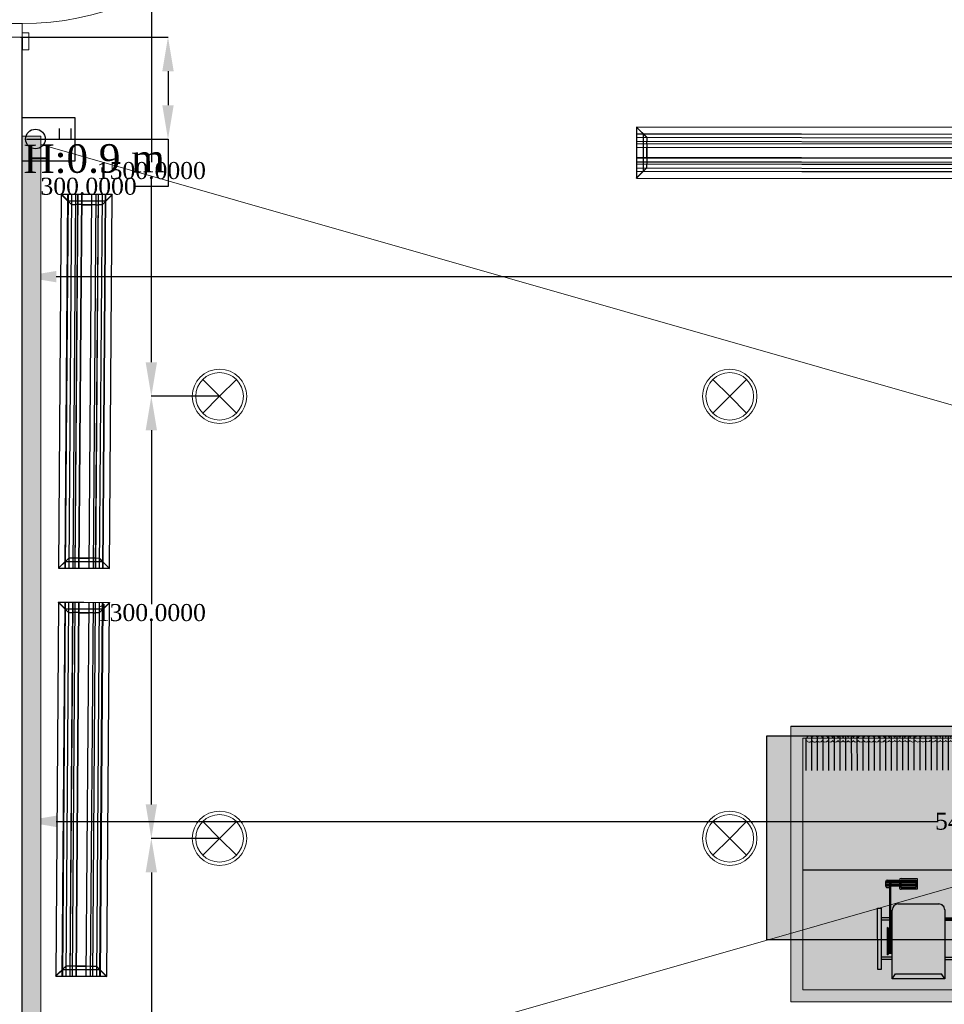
# Model space of a CAD drawing. Header units: millimetres. Extents: x 0 to 88385, y 0 to 41127.
# Tile 152 of 244: x 67449 to 70167, y 28600 to 31496. Entities that reach past the tile are written whole.
import ezdxf

# ---------------------------------------------------------------- set-up
doc = ezdxf.new("R2010")
doc.units = ezdxf.units.MM
doc.header["$MEASUREMENT"] = 0
for name, color, linetype in [('- განათება', 7, 'Continuous'), ('- მექანიკური ნაწილი', 7, 'Continuous'), ('- საშტეფცელო როზეტები', 7, 'Continuous'), ('Edges', 7, 'Continuous'), ('New_Structural - Bearing', 7, 'Continuous')]:
    doc.layers.add(name, color=color, linetype=linetype)
for name, color, linetype, lineweight in [('heating-cooling1', 7, 'Continuous', 0), ('HVAC Room Number', 7, 'Continuous', 0), ('New_2D Drafting - General_Pen_No__1', 7, 'Continuous', 13), ('New_Archicad Doors_Pen_No__1', 7, 'Continuous', 13), ('New_Structural - Bearing_Pen_No__1', 7, 'Continuous', 13)]:
    doc.layers.add(name, color=color, linetype=linetype, lineweight=lineweight)
for name, color, linetype, lineweight, true_color in [('New_2D Drafting - General_Pen_No__166', 7, 'Continuous', 13, 0x97cbff), ('New_Interior - Lamp_Pen_No__77', 7, 'Continuous', 20, 0xffeb28), ('New_Structural - Bearing_Pen_No__5', 7, 'Continuous', 25, 0x40a5ff)]:
    doc.layers.add(name, color=color, linetype=linetype, lineweight=lineweight, true_color=true_color)
doc.styles.get("Standard").update_dxf_attribs({"font": 'sylfaen.ttf'})
doc.dimstyles.get("Standard").update_dxf_attribs({"dimtxt": 0.18, "dimasz": 0.18, "dimexe": 0.18, "dimexo": 0.0625, "dimgap": 0.09, "dimtad": 0, "dimtih": 1, "dimtoh": 1, "dimdec": 4, "dimzin": 0, "dimdsep": 46, "dimtxsty": 'Standard', "dimcen": 0.09, "dimadec": 0, "dimazin": 0, "dimtfac": 1, "dimtdec": 4, "dimtofl": 0, "dimtmove": 0, "dimatfit": 3, "dimfxl": 1, "dimtolj": 1, "dimtzin": 0, "dimarcsym": 0})

# ---------------------------------------------------------------- blocks, each defined once
blk = doc.blocks.new('Door_3')
at = {"layer": 'New_Archicad Doors_Pen_No__1', "color": 7, "linetype": 'Continuous', "lineweight": 13}
for p, q in [((370, 0), (370, 820)), ((370, 820), (410, 820)), ((410, 820), (410, 0)), ((-487, 0), (-487, 19)), ((-487, 19), (-437, 19)), ((-437, 0), (-487, 0)), ((-450, 0), (-487, 0)), ((-450, 0), (-487, 0)), ((-410, 0), (-450, 0)), ((-450, 0), (-450, -115)), ((-450, 0), (-450, -10)), ((-450, 0), (-450, -10)), ((-437, 19), (-437, 0)), ((-410, -115), (-410, 0)), ((410, 0), (370, 0)), ((450, 0), (410, 0)), ((410, 0), (410, -115)), ((437, 19), (487, 19)), ((437, 0), (437, 19)), ((487, 0), (437, 0)), ((450, -115), (450, 0)), ((450, 0), (450, -10)), ((450, 0), (450, -10)), ((450, 0), (487, 0)), ((450, 0), (487, 0)), ((487, 19), (487, 0)), ((-450, -10), (-450, -90)), ((-450, -10), (-450, -90)), ((450, -10), (450, -90)), ((450, -10), (450, -90)), ((-487, -119), (-487, -100)), ((-487, -100), (-437, -100)), ((-450, -100), (-487, -100)), ((-450, -100), (-487, -100)), ((-450, -90), (-450, -100)), ((-450, -90), (-450, -100)), ((-450, -115), (-410, -115)), ((-437, -100), (-437, -119)), ((410, -115), (450, -115)), ((437, -100), (487, -100)), ((437, -119), (437, -100)), ((450, -90), (450, -100)), ((450, -90), (450, -100)), ((450, -100), (487, -100)), ((450, -100), (487, -100)), ((487, -100), (487, -119)), ((-437, -119), (-487, -119)), ((487, -119), (437, -119))]:
    blk.add_line(p, q, dxfattribs=at)
blk.add_arc((410, 0), 820, 90, 180, dxfattribs=at)
blk = doc.blocks.new('Wall_70', base_point=(-16883.8, 22847.1))
at = {"layer": 'New_Structural - Bearing_Pen_No__1', "color": 7, "linetype": 'Continuous', "lineweight": 13}
blk.add_line((-16783.8, 31444.2), (-16793.8, 31444.2), dxfattribs=at)
at = {"layer": 'New_Structural - Bearing_Pen_No__5', "color": 161, "linetype": 'Continuous', "lineweight": 25, "true_color": 0x40a5ff}
blk.add_line((-16783.8, 31444.2), (-16783.8, 31407.2), dxfattribs=at)
at = {"layer": 'New_Structural - Bearing_Pen_No__5', "color": 161, "linetype": 'Continuous', "lineweight": 25, "true_color": 0x40a5ff, "flags": 128}
blk.add_lwpolyline([(-16783.8, 26888), (-16783.8, 31444.2)], dxfattribs=at)
at = {"layer": 'New_Archicad Doors_Pen_No__1', "color": 7, "linetype": 'Continuous', "lineweight": 13, "xscale": -1, "zscale": 1000, "rotation": 270}
blk.add_blockref('Door_3', (-16783.8, 31894.2), dxfattribs=at)
blk = doc.blocks.new('ორკლავიშა ჩამრთველლი იპ 22')
at = {"layer": '- განათება', "color": 6}
for points in [[(0.3, 352.8), (-106, 352.8)], [(0, 97.5), (0.3, 352.8)], [(0.1, 237.8), (-105.7, 237.8)]]:
    blk.add_lwpolyline(points, dxfattribs=at)
blk.add_circle((0, 0), 97.5, dxfattribs=at)
blk = doc.blocks.new('1 იანი ჩარჩო')
at = {"layer": '- განათება', "color": 5}
blk.add_lwpolyline([(-9864.2, 15374.2), (-9735.9, 15374.2), (-9735.9, 15219.2), (-9864.2, 15219.2)], close=True, dxfattribs=at)
blk = doc.blocks.new('lineardiffplan')
at = {"layer": 'Edges'}
for p, q in [((392.8, 274.9), (392.8, 274.6)), ((393.1, 274.9), (392.8, 274.9)), ((422.8, 244.9), (392.8, 274.9)), ((392.8, 274.6), (392.9, 274.5)), ((392.9, 125.2), (392.9, 274.5)), ((412.4, 255), (392.9, 274.5)), ((393.1, 274.9), (393.2, 274.8)), ((393.2, 274.8), (412.7, 255.3)), ((1462.8, 244.9), (1492.8, 274.9)), ((1472.9, 255.3), (1492.4, 274.8)), ((1473.2, 254.9), (1492.8, 274.5)), ((1492.4, 274.8), (1492.5, 274.9)), ((1492.8, 274.9), (1492.5, 274.9)), ((1492.8, 274.5), (1492.8, 274.9)), ((1492.8, 274.5), (1492.8, 274.5)), ((1492.8, 125.4), (1492.8, 274.5)), ((1492.8, 255.3), (392.9, 255.3)), ((392.9, 254.9), (1492.8, 254.9)), ((392.9, 244.9), (1492.8, 244.9)), ((392.9, 233.2), (1492.8, 233.2)), ((392.9, 233), (1492.8, 233)), ((412.4, 144.7), (412.4, 255)), ((412.8, 254.6), (412.4, 255)), ((412.7, 255.3), (413.1, 254.9)), ((412.8, 145.1), (412.8, 254.6)), ((412.8, 254.6), (422.8, 244.6)), ((413.1, 254.9), (423.1, 244.9)), ((422.8, 244.6), (422.8, 244.9)), ((422.8, 244.9), (423.1, 244.9)), ((422.8, 244.6), (422.8, 244.6)), ((422.8, 244.6), (422.8, 233.2)), ((422.8, 233), (422.8, 233.2)), ((422.8, 226.8), (422.8, 233)), ((423.1, 244.9), (423.1, 244.9)), ((1472.5, 254.9), (1462.5, 244.9)), ((1462.5, 244.9), (1462.5, 244.9)), ((1462.5, 244.9), (1462.8, 244.9)), ((1462.8, 244.9), (1462.9, 244.6)), ((1462.8, 244.5), (1462.9, 244.6)), ((1462.8, 233.2), (1462.8, 244.5)), ((1462.8, 233), (1462.8, 233.2)), ((1462.8, 226.8), (1462.8, 233)), ((1462.9, 244.6), (1472.8, 254.5)), ((1472.9, 255.3), (1472.5, 254.9)), ((1472.8, 254.5), (1473.2, 254.9)), ((1472.8, 254.5), (1472.8, 145.3)), ((1473.2, 144.9), (1473.2, 254.9)), ((392.9, 226.8), (1492.8, 226.8)), ((392.9, 226.5), (1492.8, 226.5)), ((392.9, 214.9), (1492.8, 214.9)), ((1492.8, 214.8), (392.9, 214.8)), ((422.4, 214.9), (422.3, 214.9)), ((422.8, 214.9), (422.4, 214.9)), ((422.8, 226.5), (422.8, 226.8)), ((422.8, 214.9), (422.8, 226.5)), ((422.8, 184.9), (422.8, 214.9)), ((423.2, 214.9), (422.8, 214.9)), ((423.2, 214.8), (422.8, 214.9)), ((423.2, 214.8), (423.2, 214.9)), ((423.2, 214.8), (423.2, 184.9)), ((1462.8, 214.9), (1462.4, 214.9)), ((1462.4, 214.9), (1462.4, 214.8)), ((1462.8, 214.9), (1462.4, 214.8)), ((1462.4, 184.9), (1462.4, 214.8)), ((1462.8, 226.5), (1462.8, 226.8)), ((1462.8, 214.9), (1462.8, 226.5)), ((1462.8, 214.9), (1462.8, 184.9)), ((1462.8, 214.9), (1463.2, 214.9)), ((1463.2, 214.9), (1463.3, 214.9)), ((1492.8, 184.9), (392.9, 184.9)), ((422.4, 184.9), (422.3, 184.9)), ((422.8, 184.9), (422.4, 184.9)), ((422.8, 184.9), (423.2, 184.9)), ((422.8, 173.2), (422.8, 184.9)), ((1462.4, 184.9), (1462.8, 184.9)), ((1462.8, 173.2), (1462.8, 184.9)), ((1463.2, 184.9), (1462.8, 184.9)), ((1463.2, 184.9), (1463.3, 184.9)), ((392.8, 124.9), (422.8, 154.9)), ((392.9, 173.2), (1492.8, 173.2)), ((392.9, 173), (1492.8, 173)), ((392.9, 166.8), (1492.8, 166.8)), ((392.9, 166.5), (1492.8, 166.5)), ((392.9, 154.9), (1492.8, 154.9)), ((1492.8, 144.9), (392.9, 144.9)), ((412.8, 145.1), (412.4, 144.7)), ((412.7, 144.5), (413.1, 144.9)), ((412.8, 145.1), (422.8, 155.1)), ((423.1, 154.8), (413.1, 144.9)), ((422.8, 173), (422.8, 173.2)), ((422.8, 173), (422.8, 166.8)), ((422.8, 166.5), (422.8, 166.8)), ((422.8, 155.1), (422.8, 166.5)), ((422.8, 154.9), (422.8, 155.1)), ((422.8, 155.1), (422.8, 155.1)), ((423.1, 154.8), (422.8, 154.9)), ((423.1, 154.8), (423.1, 154.9)), ((1462.5, 154.8), (1462.4, 154.9)), ((1462.8, 154.9), (1462.5, 154.8)), ((1462.5, 154.8), (1472.4, 144.9)), ((1462.8, 173), (1462.8, 173.2)), ((1462.8, 166.8), (1462.8, 173)), ((1462.8, 166.5), (1462.8, 166.8)), ((1462.8, 155.3), (1462.8, 166.5)), ((1462.9, 155.2), (1462.8, 155.3)), ((1462.9, 155.2), (1462.8, 154.9)), ((1462.8, 154.9), (1492.8, 124.9)), ((1472.8, 145.3), (1462.9, 155.2)), ((1472.4, 144.9), (1472.8, 144.5)), ((1473.2, 144.9), (1472.8, 145.3)), ((1473.2, 144.9), (1492.8, 125.4)), ((392.9, 125.2), (392.8, 125.1)), ((392.8, 125.1), (392.8, 124.9)), ((392.8, 124.9), (393.1, 124.9)), ((392.9, 125.2), (412.4, 144.7)), ((392.9, 144.5), (1492.8, 144.5)), ((393.2, 124.9), (393.1, 124.9)), ((412.7, 144.5), (393.2, 124.9)), ((1472.8, 144.5), (1492.4, 124.9)), ((1492.4, 124.9), (1492.8, 124.9)), ((1492.4, 124.9), (1492.4, 124.9)), ((1492.8, 125.3), (1492.8, 125.4)), ((1492.8, 124.9), (1492.8, 125.3))]:
    blk.add_line(p, q, dxfattribs=at)
blk.add_lwpolyline([(393.2, 274.8), (1492.8, 274.8), (1492.8, 124.9), (393.2, 124.9)], close=True, dxfattribs=at)
blk = doc.blocks.new('asd1q3wdscqewdscx')
h = blk.add_hatch(color=8)
h.dxf.hatch_style = 1
h.paths.add_polyline_path([(45549, 30865), (45532, 30865), (45532, 30791), (45549, 30791)])
h.paths.add_polyline_path([(45549, 31289), (45532, 31289), (45532, 31215), (45549, 31215)])
h.paths.add_polyline_path([(45874, 31312), (45467, 31312), (45467, 31289), (45874, 31289)])
h.paths.add_polyline_path([(45811, 31289), (45794, 31289), (45794, 31231), (45811, 31231)])
h.paths.add_polyline_path([(45811, 31223), (45794, 31223), (45794, 31215), (45811, 31215)])
h = blk.add_hatch(color=7)
h.dxf.hatch_style = 1
h.paths.add_polyline_path([(45746.1, 31247), (45563.9, 31247, 0.376607), (45573, 31239), (45737, 31239, 0.376607)])
h = blk.add_hatch(color=7)
h.dxf.hatch_style = 1
h.paths.add_polyline_path([(45737, 31239), (45573, 31239), (45573, 31231), (45737, 31231)])
h = blk.add_hatch(color=256)
h.dxf.hatch_style = 1
h.paths.add_polyline_path([(46062, 31223), (46053, 31223), (46053, 31167), (46062, 31167)])
h.paths.add_polyline_path([(46053, 31258.8), (46053, 31231), (46062, 31231), (46062, 31248, 0.361621)])
h.paths.add_polyline_path([(46043, 31259), (46033, 31259), (46033, 31231), (46043, 31231)])
h.paths.add_polyline_path([(46023, 31259, 0.414214), (46012, 31248), (46012, 31231), (46023, 31231)])
h.paths.add_polyline_path([(46023, 31223), (46012, 31223), (46012, 31167), (46023, 31167)])
h.paths.add_polyline_path([(46043, 31223), (46033, 31223), (46033, 31167), (46043, 31167)])
h.paths.add_polyline_path([(46073, 31156, 0.414214), (46062, 31167), (46012, 31167, 0.414214), (46001, 31156), (46001, 31058), (46001, 31049), (46073, 31049), (46073, 31058)])
h.paths.add_polyline_path([(46062, 31058), (46012, 31058), (46012, 31158), (46062, 31158)], flags=16)
at = {"true_color": 0x8fa35c}
h = blk.add_hatch(color=55, dxfattribs=at)
h.dxf.hatch_style = 1
h.paths.add_polyline_path([(46053, 31223), (46043, 31223), (46043, 31167), (46053, 31167)])
h.paths.add_polyline_path([(46053, 31258.8, 0.045741), (46051, 31259), (46043, 31259), (46043, 31231), (46053, 31231)])
h.paths.add_polyline_path([(46033, 31259), (46023, 31259), (46023, 31231), (46033, 31231)])
h.paths.add_polyline_path([(46023, 31158), (46012, 31158), (46012, 31058), (46023, 31058)])
h.paths.add_polyline_path([(46033, 31158), (46023, 31158), (46023, 31058), (46033, 31058)])
h.paths.add_polyline_path([(46043, 31158), (46033, 31158), (46033, 31058), (46043, 31058)])
h.paths.add_polyline_path([(46053, 31158), (46043, 31158), (46043, 31058), (46053, 31058)])
h.paths.add_polyline_path([(46062, 31158), (46053, 31158), (46053, 31058), (46062, 31058)])
at = {"true_color": 0xb4794b}
h = blk.add_hatch(color=35, dxfattribs=at)
h.dxf.hatch_style = 1
h.paths.add_polyline_path([(45903, 31174.6, 0.414214), (45862.6, 31215), (45403, 31215), (45437, 31193.9), (45437, 30886.1), (45403, 30865), (45862.6, 30865, 0.414214), (45903, 30905.4)])
at = {"true_color": 0x40b2bf}
h = blk.add_hatch(color=143, dxfattribs=at)
h.dxf.hatch_style = 1
h.paths.add_polyline_path([(45737, 31231), (45573, 31231), (45573, 31223), (45737, 31223)])
h = blk.add_hatch(color=7)
h.dxf.hatch_style = 1
h.paths.add_polyline_path([(45737, 31223), (45573, 31223), (45573, 31215), (45737, 31215)])
h = blk.add_hatch(color=143, dxfattribs=at)
h.dxf.hatch_style = 1
h.paths.add_polyline_path([(46062, 31231), (46053, 31231), (46023, 31231), (45737, 31231), (45737, 31223), (46062, 31223)])
at = {"true_color": 0x8fa35c}
h = blk.add_hatch(color=55, dxfattribs=at)
h.dxf.hatch_style = 1
h.paths.add_polyline_path([(46033, 31223), (46023, 31223), (46023, 31167), (46033, 31167)])
h = blk.add_hatch(color=8)
h.dxf.hatch_style = 1
h.paths.add_polyline_path([(45811, 30865), (45794, 30865), (45794, 30791), (45811, 30791)])
h = blk.add_hatch(color=8)
h.dxf.hatch_style = 1
h.paths.add_polyline_path([(45874, 30791), (45467, 30791), (45467, 30768), (45874, 30768)])
for p, q in [((45467, 31289), (45467, 31312)), ((45467, 31312), (45874, 31312)), ((45874, 31312), (45874, 31289)), ((45874, 31289), (45467, 31289)), ((45532, 31215), (45532, 31289)), ((45549, 31215), (45549, 31289)), ((45563.9, 31247), (45746.1, 31247)), ((45573, 31215), (45573, 31239)), ((45737, 31239), (45573, 31239)), ((45737, 31239), (45737, 31231)), ((45794, 31231), (45794, 31289)), ((45811, 31231), (45811, 31289)), ((46012, 31248), (46012, 31231)), ((46051, 31259), (46023, 31259)), ((46023, 31259), (46023, 31231)), ((46033, 31259), (46033, 31231)), ((46043, 31259), (46043, 31231)), ((46053, 31259), (46053, 31231)), ((46062, 31248), (46062, 31167)), ((45403, 31215), (45862.6, 31215)), ((45403, 31215), (45437, 31193.9)), ((45403, 30865), (45403, 31215)), ((45437, 31193.9), (45437, 30886.1)), ((45573, 31231), (46062, 31231)), ((45573, 31223), (46062, 31223)), ((45737, 31223), (45737, 31215)), ((45794, 31223), (45794, 31215)), ((45811, 31223), (45811, 31215)), ((45903, 31174.6), (45903, 30905.4)), ((46062, 31167), (46012, 31167)), ((46053, 31231), (46023, 31231)), ((46053, 31223), (46023, 31223)), ((46023, 31223), (46023, 31167)), ((46033, 31223), (46033, 31167)), ((46043, 31223), (46043, 31167)), ((46053, 31231), (46062, 31231)), ((46053, 31223), (46062, 31223)), ((46053, 31223), (46053, 31167)), ((46001, 31058), (46001, 31156)), ((46062, 31158), (46012, 31158)), ((46012, 31158), (46012, 31058)), ((46023, 31158), (46023, 31058)), ((46033, 31158), (46033, 31058)), ((46043, 31158), (46043, 31058)), ((46053, 31158), (46053, 31058)), ((46062, 31158), (46062, 31058)), ((46073, 31156), (46073, 31058)), ((46001, 31049), (46001, 31058)), ((46073, 31049), (46001, 31049)), ((46062, 31058), (46012, 31058)), ((46073, 31058), (46073, 31049)), ((45403, 30865), (45437, 30886.1)), ((45862.6, 30865), (45403, 30865)), ((45532, 30865), (45532, 30791)), ((45549, 30865), (45549, 30791)), ((45794, 30865), (45794, 30791)), ((45811, 30865), (45811, 30791)), ((45874, 30791), (45467, 30791)), ((45467, 30791), (45467, 30768)), ((45874, 30768), (45874, 30791)), ((45467, 30768), (45874, 30768))]:
    blk.add_line(p, q)
for centre, radius, start, end in [((45573, 31248.2), 9.19, 187.45311, 270), ((45737, 31248.2), 9.19, 270, 352.54689), ((46023, 31248), 11, 90, 180), ((46051, 31248), 11, 0, 90), ((45862.6, 31174.6), 40.4, 0, 90), ((46012, 31156), 11, 90, 180), ((46062, 31156), 11, 0, 90), ((45862.6, 30905.4), 40.4, 270, 0)]:
    blk.add_arc(centre, radius, start, end)
blk = doc.blocks.new('asdasda')
at = {"lineweight": 0, "true_color": 0xffffff}
h = blk.add_hatch(color=7, dxfattribs=at)
h.dxf.hatch_style = 1
h.paths.add_polyline_path([(757.4, 504.2), (22.6, 504.2), (22.6, 22.6), (757.4, 22.6)], flags=0)
h.paths.add_polyline_path([(780, 526.8), (0, 526.8), (0, 0), (780, 0)])
h.paths.add_polyline_path([(22.6, 504.2), (757.4, 504.2), (757.4, 22.6), (22.6, 22.6)], flags=16)
h = blk.add_hatch(color=7, dxfattribs=at)
h.dxf.hatch_style = 1
h.paths.add_polyline_path([(757.4, 504.2), (22.6, 504.2), (22.6, 22.6), (757.4, 22.6)])
h = blk.add_hatch(color=7)
h.dxf.hatch_style = 1
h.paths.add_polyline_path([(22.8, 255.2), (22.8, 243.7), (757.4, 244.3), (757.4, 255.8)])
at = {"true_color": 0xfb1004}
h = blk.add_hatch(color=1, dxfattribs=at)
h.dxf.hatch_style = 1
h.set_gradient(color1=(255, 0, 0), color2=(0, 0, 255), tint=1)
h.paths.add_polyline_path([(740.4, 210.2), (740.4, 134.5, -1), (717.1, 134.4), (717, 209.8, 1), (673.8, 209.8), (673.9, 134.5, -1.005911), (650.8, 134.2), (650.7, 210, 1.002343), (607.7, 209.6), (607.8, 134.4, -1), (584.4, 134.3), (584.4, 210, 1.002343), (541.4, 209.6), (541.4, 134.3, -1), (518.1, 134.3), (518, 209.7, 1), (474.8, 209.6), (474.9, 134.2, -1), (451.8, 134), (451.7, 209.8, 1.00525), (408.7, 209.3), (408.8, 134.3, -1), (385.4, 134.3), (385.4, 209.7, 1), (342.1, 209.6), (342.2, 134.3, -1.005302), (319.1, 133.9), (319, 209.7, 1.00522), (276, 209.2), (276.1, 134.2, -1), (252.8, 134.2), (252.7, 209.8, 1.005275), (209.7, 209.3), (209.8, 134.3, -1), (186.4, 134.3), (186.4, 209.7, 1.005275), (143.4, 209.2), (143.4, 134.2, -1), (120.1, 134.2), (120, 209.8, 1.005275), (77, 209.3), (77.1, 134.3, -1), (53.8, 134.3), (53.7, 209.6, 0.415483), (31.5, 231.6), (22.6, 231.6), (22.6, 221.5), (32, 221.5, -0.414214), (43.6, 209.9), (43.7, 134.6, 0.999973), (86.9, 134.6), (86.9, 209.7, -1.008192), (110, 210.1), (110, 134.5, 1.011383), (153.3, 135.1), (153.2, 209.9, -0.994909), (176.3, 210.1), (176.4, 134.6, 1.011379), (219.6, 135.1), (219.5, 210, -0.994909), (242.6, 210.1), (242.7, 134.5, 1), (285.9, 134.5), (285.9, 209.9, -0.994909), (309, 210.1), (309, 134.4, 1), (352.3, 134.5), (352.2, 209.9), (352.2, 210, -1), (375.3, 210.2), (375.4, 134.6, 1), (418.6, 134.7), (418.5, 210, -0.994909), (441.6, 210.2), (441.7, 134.6, 1), (484.9, 134.6), (484.9, 210, -1), (508, 210.2), (508, 134.6, 1), (551.3, 134.6), (551.2, 210, -1), (574.3, 210.3), (574.4, 134.7, 1), (617.6, 134.7), (617.5, 210.1, -1), (640.6, 210.3), (640.7, 134.7, 1), (683.9, 134.8), (683.9, 210.1, -1), (707, 210.4), (707, 134.8, 1), (750.3, 134.8), (750.2, 210.2, -0.303251), (757.4, 221), (757.4, 231.4, 0.354482)])
h = blk.add_hatch(color=250)
h.dxf.hatch_style = 1
h.paths.add_polyline_path([(757.4, 97.8), (757.4, 109.3), (22.6, 108.7), (22.6, 97.2)])
h = blk.add_hatch(color=7)
h.dxf.hatch_style = 1
h.paths.add_polyline_path([(22.9, 102), (22.9, 90.5), (757.4, 91.1), (757.4, 102.6)])
blk.add_line((22.6, 275), (757.4, 275))
at = {"color": 250}
blk.add_line((780, 0), (0, 0), dxfattribs=at)
for points in [[(0, 526.8), (0, 20)], [(32.5, 83.8), (32.6, 18.6)], [(43.4, 83.8), (43.5, 18.2)], [(54.3, 83.8), (54.3, 18.1)], [(65.2, 83.8), (65.2, 18.2)], [(76.1, 83.8), (76.1, 18.4)], [(86.9, 83.8), (87, 18.5)], [(97.8, 83.9), (97.9, 19.1)], [(108.7, 83.9), (108.8, 20)], [(119.6, 83.9), (119.7, 20.2)], [(130.5, 83.9), (130.5, 19.2)], [(141.4, 83.9), (141.4, 18.6)], [(152.3, 83.9), (152.3, 18.3)], [(163.2, 83.9), (163.2, 18.1)], [(174, 83.9), (174.1, 18.1)], [(184.9, 83.9), (185, 18.4)], [(195.8, 83.9), (195.9, 18.8)], [(206.7, 83.9), (206.7, 19.4)], [(217.6, 84), (217.6, 20.5)], [(228.5, 84), (228.5, 19.9)], [(239.4, 84), (239.4, 19.1)], [(250.2, 84), (250.3, 18.6)], [(261.1, 84), (261.2, 18.3)], [(272, 84), (272.1, 18.2)], [(282.9, 84), (283, 18.3)], [(293.8, 84), (293.8, 18.6)], [(304.7, 84), (304.7, 19.1)], [(315.6, 84), (315.6, 19.4)], [(326.4, 84), (326.5, 20.5)], [(337.3, 84.1), (337.4, 19.7)], [(348.2, 84.1), (348.3, 19)], [(359.1, 84.1), (359.2, 18.5)], [(370, 84.1), (370, 18.2)], [(380.9, 84.1), (380.9, 18.1)], [(391.8, 84.1), (391.8, 18.2)], [(402.6, 84.1), (402.7, 18.5)], [(413.5, 84.1), (413.6, 19)], [(424.4, 84.1), (424.5, 19.8)], [(435.3, 84.1), (435.4, 20.6)], [(446.2, 84.1), (446.2, 19.5)], [(457.1, 84.2), (457.1, 18.8)], [(468, 84.2), (468, 18.4)], [(478.8, 84.2), (478.9, 18.2)], [(489.7, 84.2), (489.8, 18.2)], [(500.6, 84.2), (500.7, 18.4)], [(511.5, 84.2), (511.6, 18.7)], [(522.4, 84.2), (522.4, 20.6)], [(533.3, 84.2), (533.3, 20.2)], [(544.2, 84.2), (544.2, 19.4)], [(555, 84.2), (555.1, 18.9)], [(565.9, 84.2), (566, 18.6)], [(576.8, 84.3), (576.9, 18.5)], [(587.7, 84.3), (587.8, 18.6)], [(598.6, 84.3), (598.6, 18.9)], [(609.5, 84.3), (609.5, 19.4)], [(620.4, 84.3), (620.4, 20.2)], [(631.2, 84.3), (631.3, 21.1)], [(642.1, 84.3), (642.2, 20)], [(653, 84.3), (653.1, 19.3)], [(663.9, 84.3), (664, 18.9)], [(674.8, 84.3), (674.8, 18.6)], [(685.7, 84.3), (685.7, 18.6)], [(696.6, 84.4), (696.6, 18.8)], [(707.4, 84.4), (707.5, 19.1)], [(718.3, 84.4), (718.4, 19.7)], [(729.2, 84.4), (729.3, 20.7)], [(740.1, 84.4), (740.2, 20.7)], [(751, 84.4), (751, 22.6)]]:
    blk.add_lwpolyline(points, dxfattribs=at)
at = {"layer": 'heating-cooling1'}
blk.add_lwpolyline([(0, 526.8), (780, 526.8), (780, 0), (0, 0), (0, 526.8)], dxfattribs=at)
blk.add_lwpolyline([(22.6, 504.2), (757.4, 504.2), (757.4, 22.6), (22.6, 22.6)], close=True, dxfattribs=at)
at = {"layer": 'HVAC Room Number', "color": 250}
for points in [[(39.8, 27, 0.553217), (29.9, 27)], [(29.9, 20.8, 0.553217), (39.8, 20.8)], [(49.6, 27, 0.553217), (39.8, 27)], [(39.8, 20.8, 0.553217), (49.6, 20.8)], [(59.5, 27, 0.553217), (49.6, 27)], [(49.6, 20.8, 0.553217), (59.5, 20.9)], [(69.3, 27.1, 0.553217), (59.5, 27)], [(59.5, 20.9, 0.553217), (69.3, 20.9)], [(79.2, 27.1, 0.553217), (69.3, 27.1)], [(69.3, 20.9, 0.553217), (79.2, 20.9)], [(89.6, 27, 0.553217), (79.8, 27)], [(79.8, 20.8, 0.553217), (89.7, 20.8)], [(99.5, 27, 0.553217), (89.6, 27)], [(89.7, 20.8, 0.553217), (99.5, 20.8)], [(109.4, 27, 0.553217), (99.5, 27)], [(99.5, 20.8, 0.553217), (109.4, 20.8)], [(119.2, 27, 0.553217), (109.4, 27)], [(109.4, 20.8, 0.553217), (119.2, 20.8)], [(129.1, 27, 0.553217), (119.2, 27)], [(119.2, 20.8, 0.553217), (129.1, 20.8)], [(139, 27, 0.553217), (129.1, 27)], [(129.1, 20.8, 0.553217), (139, 20.8)], [(148.8, 27, 0.553217), (139, 27)], [(139, 20.8, 0.553217), (148.8, 20.8)], [(158.7, 27, 0.553217), (148.8, 27)], [(148.8, 20.8, 0.553217), (158.7, 20.8)], [(168.5, 27, 0.553217), (158.7, 27)], [(158.7, 20.8, 0.553217), (168.6, 20.8)], [(178.4, 27, 0.553217), (168.5, 27)], [(168.6, 20.8, 0.553217), (178.4, 20.8)], [(188.3, 27, 0.553217), (178.4, 27)], [(178.4, 20.8, 0.553217), (188.3, 20.9)], [(198.1, 27, 0.553217), (188.3, 27)], [(188.3, 20.9, 0.553217), (198.1, 20.9)], [(208, 27.1, 0.553217), (198.1, 27)], [(198.1, 20.9, 0.553217), (208, 20.9)], [(217.9, 27.1, 0.553217), (208, 27.1)], [(208, 20.9, 0.553217), (217.9, 20.9)], [(227.7, 27.1, 0.553217), (217.9, 27.1)], [(217.9, 20.9, 0.553217), (227.7, 20.9)], [(237.6, 27.1, 0.553217), (227.7, 27.1)], [(227.7, 20.9, 0.553217), (237.6, 20.9)], [(247.4, 27.1, 0.553217), (237.6, 27.1)], [(237.6, 20.9, 0.553217), (247.5, 20.9)], [(257.3, 27.1, 0.553217), (247.4, 27.1)], [(247.5, 20.9, 0.553217), (257.3, 20.9)], [(267.2, 27.1, 0.553217), (257.3, 27.1)], [(257.3, 20.9, 0.553217), (267.2, 20.9)], [(277, 27.1, 0.553217), (267.2, 27.1)], [(267.2, 20.9, 0.553217), (277, 20.9)], [(286.9, 27.1, 0.553217), (277, 27.1)], [(277, 20.9, 0.553217), (286.9, 20.9)], [(296.8, 27.1, 0.553217), (286.9, 27.1)], [(286.9, 20.9, 0.553217), (296.8, 20.9)], [(306.6, 27.1, 0.553217), (296.8, 27.1)], [(296.8, 20.9, 0.553217), (306.6, 21)], [(316.8, 27, 0.553217), (306.9, 27)], [(306.9, 20.8, 0.553217), (316.8, 20.8)], [(326.7, 27, 0.553217), (316.8, 27)], [(316.8, 20.8, 0.553217), (326.7, 20.8)], [(336.5, 27, 0.553217), (326.7, 27)], [(326.7, 20.8, 0.553217), (336.5, 20.8)], [(346.4, 27, 0.553217), (336.5, 27)], [(336.5, 20.8, 0.553217), (346.4, 20.8)], [(356.3, 27, 0.553217), (346.4, 27)], [(346.4, 20.8, 0.553217), (356.3, 20.8)], [(366.1, 27, 0.553217), (356.3, 27)], [(356.3, 20.8, 0.553217), (366.1, 20.8)], [(376, 27, 0.553217), (366.1, 27)], [(366.1, 20.8, 0.553217), (376, 20.8)], [(385.8, 27, 0.553217), (376, 27)], [(376, 20.8, 0.553217), (385.8, 20.8)], [(395.7, 27, 0.553217), (385.8, 27)], [(385.8, 20.8, 0.553217), (395.7, 20.8)], [(405.6, 27, 0.553217), (395.7, 27)], [(395.7, 20.8, 0.553217), (405.6, 20.9)], [(415.4, 27, 0.553217), (405.6, 27)], [(405.6, 20.9, 0.553217), (415.4, 20.9)], [(425.3, 27.1, 0.553217), (415.4, 27)], [(415.4, 20.9, 0.553217), (425.3, 20.9)], [(435.2, 27.1, 0.553217), (425.3, 27.1)], [(425.3, 20.9, 0.553217), (435.2, 20.9)], [(445, 27.1, 0.553217), (435.2, 27.1)], [(435.2, 20.9, 0.553217), (445, 20.9)], [(454.9, 27.1, 0.553217), (445, 27.1)], [(445, 20.9, 0.553217), (454.9, 20.9)], [(464.7, 27.1, 0.553217), (454.9, 27.1)], [(454.9, 20.9, 0.553217), (464.7, 20.9)], [(474.6, 27.1, 0.553217), (464.7, 27.1)], [(464.7, 20.9, 0.553217), (474.6, 20.9)], [(484.5, 27.1, 0.553217), (474.6, 27.1)], [(474.6, 20.9, 0.553217), (484.5, 20.9)], [(494.3, 27.1, 0.553217), (484.5, 27.1)], [(484.5, 20.9, 0.553217), (494.3, 20.9)], [(504.2, 27.1, 0.553217), (494.3, 27.1)], [(494.3, 20.9, 0.553217), (504.2, 20.9)], [(514.1, 27.1, 0.553217), (504.2, 27.1)], [(504.2, 20.9, 0.553217), (514.1, 20.9)], [(522.7, 27.4, 0.610733), (514.1, 27.1)], [(514.1, 20.9, 0.671613), (522.7, 21.2)], [(532.5, 27.4, 0.553217), (522.7, 27.4)], [(522.7, 21.2, 0.553217), (532.6, 21.2)], [(542.4, 27.4, 0.553217), (532.5, 27.4)], [(532.6, 21.2, 0.553217), (542.4, 21.2)], [(552.3, 27.4, 0.553217), (542.4, 27.4)], [(542.4, 21.2, 0.553217), (552.3, 21.2)], [(562.1, 27.4, 0.553217), (552.3, 27.4)], [(552.3, 21.2, 0.553217), (562.1, 21.2)], [(572, 27.4, 0.553217), (562.1, 27.4)], [(562.1, 21.2, 0.553217), (572, 21.2)], [(581.9, 27.4, 0.553217), (572, 27.4)], [(572, 21.2, 0.553217), (581.9, 21.2)], [(591.7, 27.4, 0.553217), (581.9, 27.4)], [(581.9, 21.2, 0.553217), (591.7, 21.3)], [(601.6, 27.5, 0.553217), (591.7, 27.4)], [(591.7, 21.3, 0.553217), (601.6, 21.3)], [(611.4, 27.5, 0.553217), (601.6, 27.5)], [(601.6, 21.3, 0.553217), (611.5, 21.3)], [(621.3, 27.5, 0.553217), (611.4, 27.5)], [(611.5, 21.3, 0.553217), (621.3, 21.3)], [(631.2, 27.5, 0.553217), (621.3, 27.5)], [(621.3, 21.3, 0.553217), (631.2, 21.3)], [(641, 27.5, 0.553217), (631.2, 27.5)], [(631.2, 21.3, 0.553217), (641, 21.3)], [(650.9, 27.5, 0.553217), (641, 27.5)], [(641, 21.3, 0.553217), (650.9, 21.3)], [(660.8, 27.5, 0.553217), (650.9, 27.5)], [(650.9, 21.3, 0.553217), (660.8, 21.3)], [(670.6, 27.5, 0.553217), (660.8, 27.5)], [(660.8, 21.3, 0.553217), (670.6, 21.3)], [(680.5, 27.5, 0.553217), (670.6, 27.5)], [(670.6, 21.3, 0.553217), (680.5, 21.3)], [(690.3, 27.5, 0.553217), (680.5, 27.5)], [(680.5, 21.3, 0.553217), (690.3, 21.3)], [(700.2, 27.5, 0.553217), (690.3, 27.5)], [(690.3, 21.3, 0.553217), (700.2, 21.3)], [(710.1, 27.5, 0.553217), (700.2, 27.5)], [(700.2, 21.3, 0.553217), (710.1, 21.4)], [(719.9, 27.5, 0.553217), (710.1, 27.5)], [(710.1, 21.4, 0.553217), (719.9, 21.4)], [(729.8, 27.6, 0.553217), (719.9, 27.5)], [(719.9, 21.4, 0.553217), (729.8, 21.4)], [(739.7, 27.6, 0.553217), (729.8, 27.6)], [(729.8, 21.4, 0.553217), (739.7, 21.4)], [(749.5, 27.6, 0.553217), (739.7, 27.6)], [(739.7, 21.4, 0.553217), (749.5, 21.4)]]:
    blk.add_lwpolyline(points, format="xyb", dxfattribs=at)
at = {"yscale": 0.2868831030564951, "zscale": 0.2868831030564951}
for p, xscale, rotation in [((9159.5, 13501.1), -0.286883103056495, 89.95250228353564), ((-8379.5, 13501.1), 0.2868831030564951, 270.0474656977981)]:
    blk.add_blockref('asd1q3wdscqewdscx', p, dxfattribs=dict(at, xscale=xscale, rotation=rotation))
blk = doc.blocks.new('600x600')
h = blk.add_hatch(color=6)
h.dxf.hatch_style = 1
h.paths.add_polyline_path([(-54793.2, 18677.9), (-55393.2, 18677.9), (-55393.2, 18077.9), (-54793.2, 18077.9)])
for p, q in [((-55393.2, 18677.9), (-54793.2, 18677.9)), ((-55393.2, 18077.9), (-55393.2, 18677.9)), ((-54793.2, 18677.9), (-54793.2, 18077.9)), ((-54793.2, 18077.9), (-55393.2, 18077.9))]:
    blk.add_line(p, q)
blk = doc.blocks.new('Recessed Spot')
at = {"layer": 'New_Interior - Lamp_Pen_No__77', "color": 2, "linetype": 'Continuous', "lineweight": 20, "true_color": 0xffeb28}
for q in [(-49.5, 49.5), (49.5, 49.5), (-49.5, -49.5), (49.5, -49.5)]:
    blk.add_line((0, 0), q, dxfattribs=at)
at = {"layer": 'New_Interior - Lamp_Pen_No__77', "color": 2, "linetype": 'Continuous', "lineweight": 20, "true_color": 0xffeb28, "flags": 128}
blk.add_lwpolyline([(80, 0, 1), (-80, 0, 1)], format="xyb", close=True, dxfattribs=at)
at = {"layer": 'New_Interior - Lamp_Pen_No__77', "color": 2, "linetype": 'Continuous', "lineweight": 20, "true_color": 0xffeb28}
blk.add_circle((0, 0), 70, dxfattribs=at)
blk = doc.blocks.new('*D588')
at = {"layer": '- საშტეფცელო როზეტები', "color": 0, "lineweight": -2, "transparency": 16777216}
for p, q in [((67456.5, 29485.9), (67456.5, 30740.2)), ((67556.5, 30740), (70307.3, 30740)), ((72732.3, 30740), (70612.5, 30740)), ((72832.3, 29915.7), (72832.3, 30740.2))]:
    blk.add_line(p, q, dxfattribs=at)
at = {"layer": '- საშტეფცელო როზეტები', "color": 0, "transparency": 16777216}
for points in [[(67556.5, 30756.7), (67556.5, 30723.3), (67456.5, 30740)], [(72732.3, 30756.7), (72732.3, 30723.3), (72832.3, 30740)]]:
    blk.add_solid(points, dxfattribs=at)
at = {"layer": 'Defpoints', "color": 0, "transparency": 16777216}
for p in [(72832.3, 30740), (72832.3, 29915.6), (67456.5, 29485.9)]:
    blk.add_point(p, dxfattribs=at)
at = {"layer": '- საშტეფცელო როზეტები', "color": 0, "transparency": 16777216, "insert": (70459.9, 30740), "char_height": 50, "attachment_point": 5}
blk.add_mtext('\\A1;{\\fSylfaen|b0|i0|c0|p18;5375.7476}', dxfattribs=at)
blk = doc.blocks.new('*D591')
at = {"layer": '- საშტეფცელო როზეტები', "color": 0, "lineweight": -2, "transparency": 16777216}
for p, q in [((72874.9, 29523.3), (72874.9, 29137.8)), ((67456.5, 28863.1), (67456.5, 29138.2)), ((67556.5, 29138), (70149.3, 29138)), ((72774.9, 29138), (70451.7, 29138))]:
    blk.add_line(p, q, dxfattribs=at)
at = {"layer": '- საშტეფცელო როზეტები', "color": 0, "transparency": 16777216}
for points in [[(67556.5, 29154.6), (67556.5, 29121.3), (67456.5, 29138)], [(72774.9, 29154.6), (72774.9, 29121.3), (72874.9, 29138)]]:
    blk.add_solid(points, dxfattribs=at)
at = {"layer": 'Defpoints', "color": 0, "transparency": 16777216}
for p in [(72874.9, 29523.4), (72874.9, 29138), (67456.5, 28863)]:
    blk.add_point(p, dxfattribs=at)
at = {"layer": '- საშტეფცელო როზეტები', "color": 0, "transparency": 16777216, "insert": (70300.5, 29138), "char_height": 50, "attachment_point": 5}
blk.add_mtext('\\A1;{\\fSylfaen|b0|i0|c0|p18;5418.3995}', dxfattribs=at)
blk = doc.blocks.new('*D618')
at = {"layer": '- საშტეფცელო როზეტები', "color": 0, "lineweight": -2, "transparency": 16777216}
for p, q in [((67451.5, 31444.3), (67885.2, 31444.3)), ((67885, 31344.3), (67885, 31244.3)), ((67468.6, 31144.3), (67885.2, 31144.3)), ((67885, 31144.3), (67885, 31005.3)), ((67885, 31005.3), (67785, 31005.3))]:
    blk.add_line(p, q, dxfattribs=at)
at = {"layer": '- საშტეფცელო როზეტები', "color": 0, "transparency": 16777216}
for points in [[(67868.3, 31344.3), (67901.7, 31344.3), (67885, 31444.3)], [(67868.3, 31244.3), (67901.7, 31244.3), (67885, 31144.3)]]:
    blk.add_solid(points, dxfattribs=at)
at = {"layer": 'Defpoints', "color": 0, "transparency": 16777216}
for p in [(67451.5, 31444.3), (67885, 31444.3), (67468.5, 31144.3)]:
    blk.add_point(p, dxfattribs=at)
at = {"layer": '- საშტეფცელო როზეტები', "color": 0, "transparency": 16777216, "insert": (67651.5, 31005.3), "char_height": 50, "attachment_point": 5}
blk.add_mtext('\\A1;{\\fSylfaen|b0|i0|c0|p18;300.0000}', dxfattribs=at)
blk = doc.blocks.new('*D1110')
at = {"layer": '- განათება', "color": 0, "lineweight": -2, "transparency": 16777216}
for p, q in [((68036.4, 29088), (67835.8, 29088)), ((67836, 28988), (67836, 28477.1)), ((67836, 27888), (67836, 28425.9)), ((68036.4, 27788), (67835.8, 27788))]:
    blk.add_line(p, q, dxfattribs=at)
at = {"layer": '- განათება', "color": 0, "transparency": 16777216}
for points in [[(67819.3, 28988), (67852.7, 28988), (67836, 29088)], [(67819.3, 27888), (67852.7, 27888), (67836, 27788)]]:
    blk.add_solid(points, dxfattribs=at)
at = {"layer": 'Defpoints', "color": 0, "transparency": 16777216}
for p in [(68036.5, 29088), (67836, 27788), (68036.5, 27788)]:
    blk.add_point(p, dxfattribs=at)
at = {"layer": '- განათება', "color": 0, "transparency": 16777216, "insert": (67836, 28451.5), "char_height": 50, "attachment_point": 5}
blk.add_mtext('\\A1;{\\fSylfaen|b0|i0|c0|p18;1300.0000}', dxfattribs=at)
blk = doc.blocks.new('*D1111')
at = {"layer": '- განათება', "color": 0, "lineweight": -2, "transparency": 16777216}
for p, q in [((68036.4, 30388), (67835.8, 30388)), ((67836, 30288), (67836, 29777.1)), ((67836, 29188), (67836, 29725.9)), ((68036.4, 29088), (67835.8, 29088))]:
    blk.add_line(p, q, dxfattribs=at)
at = {"layer": '- განათება', "color": 0, "transparency": 16777216}
for points in [[(67819.3, 30288), (67852.7, 30288), (67836, 30388)], [(67819.3, 29188), (67852.7, 29188), (67836, 29088)]]:
    blk.add_solid(points, dxfattribs=at)
at = {"layer": 'Defpoints', "color": 0, "transparency": 16777216}
for p in [(68036.5, 30388), (67836, 29088), (68036.5, 29088)]:
    blk.add_point(p, dxfattribs=at)
at = {"layer": '- განათება', "color": 0, "transparency": 16777216, "insert": (67836, 29751.5), "char_height": 50, "attachment_point": 5}
blk.add_mtext('\\A1;{\\fSylfaen|b0|i0|c0|p18;1300.0000}', dxfattribs=at)
blk = doc.blocks.new('*D1112')
at = {"layer": '- განათება', "color": 0, "lineweight": -2, "transparency": 16777216}
for p, q in [((68036.4, 31888), (67835.8, 31888)), ((67836, 31788), (67836, 31077.1)), ((67836, 30488), (67836, 31025.9)), ((68036.4, 30388), (67835.8, 30388))]:
    blk.add_line(p, q, dxfattribs=at)
at = {"layer": '- განათება', "color": 0, "transparency": 16777216}
for points in [[(67819.3, 31788), (67852.7, 31788), (67836, 31888)], [(67819.3, 30488), (67852.7, 30488), (67836, 30388)]]:
    blk.add_solid(points, dxfattribs=at)
at = {"layer": 'Defpoints', "color": 0, "transparency": 16777216}
for p in [(68036.5, 31888), (67836, 30388), (68036.5, 30388)]:
    blk.add_point(p, dxfattribs=at)
at = {"layer": '- განათება', "color": 0, "transparency": 16777216, "insert": (67836, 31051.5), "char_height": 50, "attachment_point": 5}
blk.add_mtext('\\A1;{\\fSylfaen|b0|i0|c0|p18;1500.0000}', dxfattribs=at)

msp = doc.modelspace()

# ---------------------------------------------------------------- hatches: boundary and pattern name
at = {"layer": 'New_2D Drafting - General_Pen_No__166', "linetype": 'Continuous', "lineweight": 0, "true_color": 0x4b657f}
msp.add_hatch(color=157, dxfattribs=at).paths.add_polyline_path([(67456.5059, 28153.19428), (67456.5059, 31153.19428), (67510.95219, 31153.19428), (67510.95219, 28153.19428)])

# ---------------------------------------------------------------- linework, layer by layer
at = {"layer": '- საშტეფცელო როზეტები', "color": 1, "linetype": 'Continuous', "lineweight": 0}
for points in [[(72668.92776, 29652.89292), (67510.95219, 31128.19428)], [(72668.92776, 29652.89292), (67510.95219, 28177.59156)]]:
    msp.add_lwpolyline(points, close=True, dxfattribs=at)
at = {"layer": 'New_2D Drafting - General_Pen_No__1', "color": 7, "linetype": 'Continuous', "lineweight": 13, "flags": 128}
msp.add_lwpolyline([(67456.5059, 28153.19428), (67456.5059, 31153.19428), (67510.95219, 31153.19428), (67510.95219, 28153.19428)], close=True, dxfattribs=at)

# ---------------------------------------------------------------- block references
at = {"layer": '- განათება', "color": 6, "xscale": 0.2965673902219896, "yscale": 0.2965673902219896, "zscale": 0.2965673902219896, "rotation": 270}
msp.add_blockref('ორკლავიშა ჩამრთველლი იპ 22', (67495.39748, 31144.7241), dxfattribs=at)
at = {"layer": '- განათება', "color": 2, "linetype": 'Continuous', "lineweight": 20, "true_color": 0xffeb28, "zscale": 1000}
for p in [(68036.5059, 30387.98097), (69536.5059, 30387.98097), (68036.5059, 29087.98097), (69536.5059, 29087.98097)]:
    msp.add_blockref('Recessed Spot', p, dxfattribs=at)
at = {"layer": '- მექანიკური ნაწილი', "xscale": -1}
for p, rotation in [((68869.85733, 31305.36726), 179.9146932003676), ((67849.09896, 31373.06206), 89.57416293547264), ((67840.68461, 30173.01967), 89.57416293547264)]:
    msp.add_blockref('lineardiffplan', p, dxfattribs=dict(at, rotation=rotation))
at = {"layer": '- მექანიკური ნაწილი', "lineweight": 0, "transparency": 33554687, "xscale": 1.538463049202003, "yscale": 1.538463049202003, "zscale": 1.538463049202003, "rotation": 180}
msp.add_blockref('asdasda', (70916.41551, 29417.6886), dxfattribs=at)
at = {"layer": '- მექანიკური ნაწილი'}
msp.add_blockref('600x600', (125038.34992, 10711.29102), dxfattribs=at)
at = {"layer": '- საშტეფცელო როზეტები', "color": 5, "rotation": 270}
msp.add_blockref('1 იანი ჩარჩო', (52237.26982, 21343.93195), dxfattribs=at)
at = {"layer": 'New_Structural - Bearing', "color": 7, "lineweight": 35}
msp.add_blockref('Wall_70', (67356.5059, 22847.05844), dxfattribs=at)

# ---------------------------------------------------------------- texts
at = {"layer": '- განათება', "color": 5, "insert": (67459.59056, 31128.41854), "char_height": 83.9644685, "attachment_point": 1, "rotation": 0.31067434}
msp.add_mtext_dynamic_manual_height_columns('{\\fSylfaen|b0|i0|c0|p18;H:0.9 m}', width=710.9466492, gutter_width=1.70068, heights=[0], dxfattribs=at)

# ---------------------------------------------------------------- dimensions: what is measured, and where the dimension line sits
at = {"layer": '- განათება', "color": 1}
for base, p1, p2, picture, middle in [((67836, 30387.98097), (68036.5059, 31887.98097), (68036.5059, 30387.98097), '*D1112', (67836, 31051.5)), ((67836, 29087.98097), (68036.5059, 30387.98097), (68036.5059, 29087.98097), '*D1111', (67836, 29751.5)), ((67836, 27787.98097), (68036.5059, 29087.98097), (68036.5059, 27787.98097), '*D1110', (67836, 28451.5))]:
    dim = msp.add_linear_dim(base=base, p1=p1, p2=p2, angle=270, text='{\\fSylfaen|b0|i0|c0|p18;<>}', dimstyle='Standard', override={"dimtxt": 50, "dimasz": 100}, dxfattribs=at)
    dim.commit()
    dim.dimension.update_dxf_attribs({"geometry": picture, "text_midpoint": middle, "dimtype": 160})
at = {"layer": '- საშტეფცელო როზეტები', "color": 1}
dim = msp.add_linear_dim(base=(67885, 31444.32499), p1=(67468.50741, 31144.32497), p2=(67451.47853, 31444.32499), angle=90, text='{\\fSylfaen|b0|i0|c0|p18;<>}', dimstyle='Standard', override={"dimtxt": 50, "dimasz": 100}, dxfattribs=at)
dim.commit()
dim.dimension.update_dxf_attribs({"geometry": '*D618', "text_midpoint": (67651.52359, 31005.28139), "dimtype": 160})
for base, p1, p2, picture, middle in [((72832.2535481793, 30740), (67456.5059001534, 29485.8767374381), (72832.2535481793, 29915.6159575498), '*D588', (70459.8997535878, 30740)), ((72874.9053535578, 29137.9809702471), (67456.5059001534, 28863), (72874.9053535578, 29523.3996281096), '*D591', (70300.5, 29137.9809702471))]:
    dim = msp.add_linear_dim(base=base, p1=p1, p2=p2, text='{\\fSylfaen|b0|i0|c0|p18;<>}', dimstyle='Standard', override={"dimtxt": 50, "dimasz": 100}, dxfattribs=at)
    dim.commit()
    dim.dimension.update_dxf_attribs({"geometry": picture, "text_midpoint": middle, "dimtype": 160})

doc.saveas('drawing.dxf')
